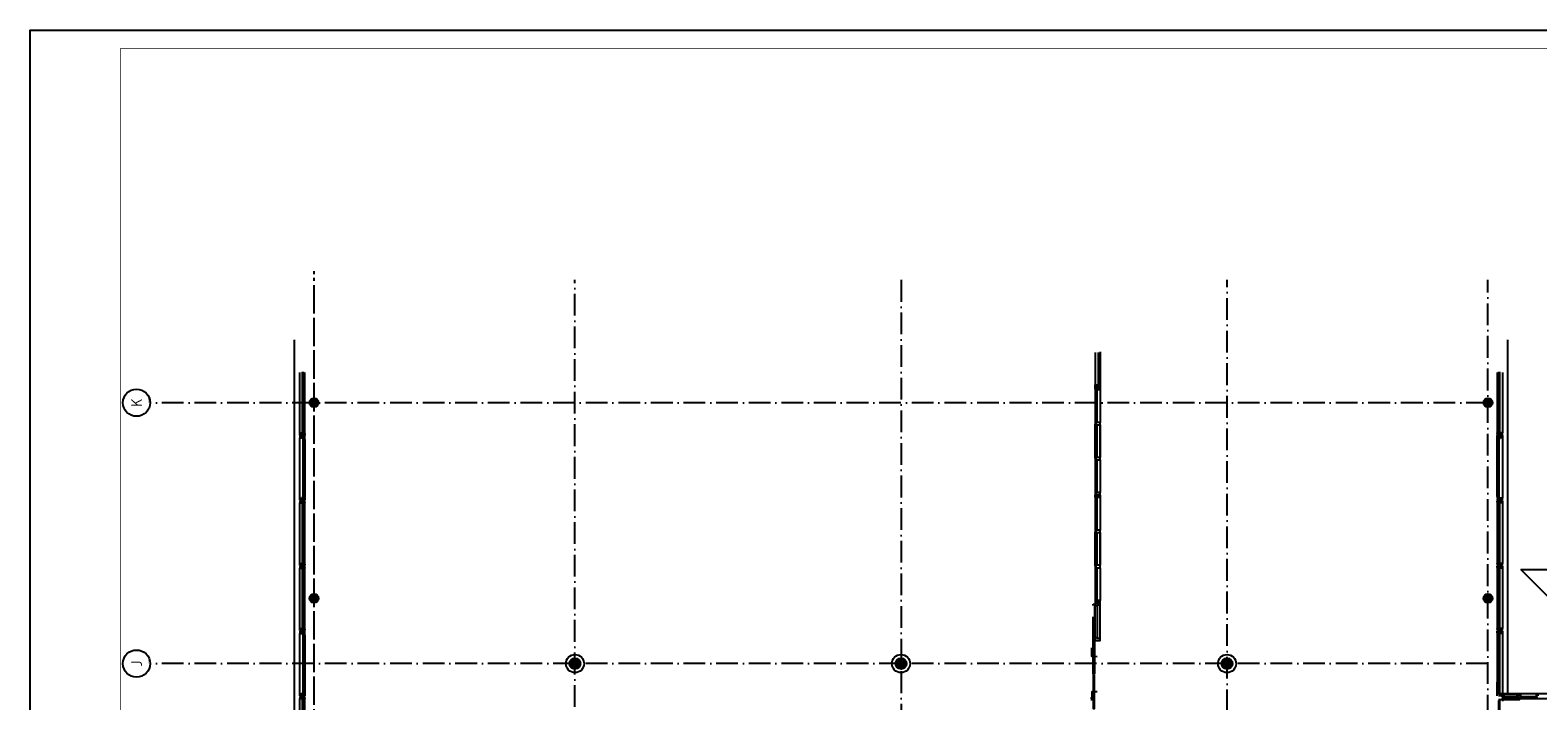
# Model space of a CAD drawing. Header units: millimetres. Extents: x 90707 to 450385, y -1262 to 949019.
# Tile 12 of 60: x 90707 to 132325, y 65780 to 84291. Entities that reach past the tile are written whole.
import ezdxf
from ezdxf.enums import TextEntityAlignment as Align

# ---------------------------------------------------------------- set-up
doc = ezdxf.new("R2010")
doc.units = ezdxf.units.MM
doc.header["$LTSCALE"] = 100
doc.linetypes.add('DASHDOT', pattern=[9, 6, -1.5, 0, -1.5])
doc.linetypes.add('HIDDEN', pattern=[9.525, 6.35, -3.175])
doc.layers.get('0').update_dxf_attribs({"linetype": 'CONTINUOUS'})
for name, color, linetype in [('AL$7----_STRAMIEN', 1, 'DASHDOT'), ('AL$8----_HULPKOLOM', 2, 'CONTINUOUS'), ('AL$8----_HULPLIJNEN', 2, 'CONTINUOUS'), ('AL21----_BUITENWAND', 4, 'CONTINUOUS'), ('AL21K---_ISOLATIE', 1, 'CONTINUOUS'), ('AL28----_KONSTRUKTIE', 3, 'CONTINUOUS'), ('AL31----_BUITENKOZ', 7, 'CONTINUOUS'), ('AL32----_BINNENKOZ', 7, 'CONTINUOUS'), ('ALN-----_BLOCKNAAM', 2, 'CONTINUOUS'), ('ALXAA---_GEWBETON', 12, 'CONTINUOUS'), ('ALXOU---_GLAS', 7, 'CONTINUOUS'), ('EL6441--_DATACOM', 3, 'CONTINUOUS'), ('LIJN025', 10, 'CONTINUOUS'), ('LIJN050', 90, 'CONTINUOUS'), ('TEKST25', 10, 'CONTINUOUS'), ('TEKST35', 50, 'CONTINUOUS'), ('TEKST50', 90, 'CONTINUOUS'), ('VOLGNUMMER', 7, 'CONTINUOUS')]:
    doc.layers.add(name, color=color, linetype=linetype)
doc.styles.add('ISO', font='ISO.SHX')
doc.styles.add('ROMAND', font='romand')
doc.styles.get("Standard").update_dxf_attribs({"font": 'iso.shx'})

# ---------------------------------------------------------------- blocks, each defined once
blk = doc.blocks.new('A0-GE')
at = {"layer": 'LIJN025'}
blk.add_lwpolyline([(1500, 841), (1500, 0), (0, 0), (0, 841)], close=True, dxfattribs=at)
at = {"layer": 'LIJN050', "const_width": 0.2}
blk.add_lwpolyline([(1495, 836), (25, 836), (25, 5), (1495, 5)], close=True, dxfattribs=at)
at = {"layer": 'TEKST25', "style": 'ROMAND', "width": 2.899115}
blk.add_attdef('STATUS', text='', height=2.5, dxfattribs=at).set_placement((1454, 71.5), (1493, 71.5), align=Align.FIT)
at = {"layer": 'TEKST25', "style": 'ISO'}
for tag, p in [('E', (1455.25, 66)), ('NAAM-E', (1466.75, 66)), ('DATUM-E', (1485, 66)), ('D', (1455.25, 61)), ('NAAM-D', (1466.75, 61)), ('DATUM-D', (1485, 61)), ('C', (1455.25, 56)), ('NAAM-C', (1466.75, 56)), ('DATUM-C', (1485, 56)), ('B', (1455.25, 51)), ('NAAM-B', (1466.75, 51)), ('DATUM-B', (1485, 51)), ('A', (1455.25, 46)), ('NAAM-A', (1466.75, 46)), ('DATUM-A', (1485, 46))]:
    blk.add_attdef(tag, text='', height=2.5, dxfattribs=at).set_placement(p, align=Align.CENTER)
for tag, p in [('DATUM', (1332.75, 36.25)), ('SCHAAL', (1368, 36.25)), ('GETEKEND', (1398.25, 36.25)), ('GECONTOL.', (1433, 36.25)), ('FORMAAT', (1463.25, 28.25))]:
    blk.add_attdef(tag, p, '', height=2.5, dxfattribs=at)
at = {"layer": 'TEKST35', "style": 'ISO'}
for tag, p in [('PROJECT', (1334.5, 72.5)), ('PLAATS', (1334.5, 63.5)), ('INSTALLATIE-REGEL1', (1334.5, 52.5)), ('INSTALLATIE-REGEL2', (1334.5, 43.5))]:
    blk.add_attdef(tag, p, '', height=4, dxfattribs=at)
blk.add_attdef('PROJ.NR.', text='', height=4, dxfattribs=at).set_placement((1481, 23), align=Align.CENTER)
at = {"layer": 'TEKST50', "style": 'ISO'}
blk.add_attdef('FILE-NAAM', text='', height=5, dxfattribs=at).set_placement((1473.5, 7.5), align=Align.CENTER)
blk = doc.blocks.new('1010')
at = {"layer": 'AL$7----_STRAMIEN', "color": 7, "linetype": 'Continuous'}
blk.add_circle((0, 750), 750, dxfattribs=at)
at = {"layer": 'AL$7----_STRAMIEN', "color": 3, "linetype": 'Continuous'}
blk.add_attdef('STR-NAAM', text='', height=600, rotation=360, dxfattribs=at).set_placement((0, 750), align=Align.MIDDLE)
at = {"layer": 'ALN-----_BLOCKNAAM', "linetype": 'Continuous'}
blk.add_text('1010', height=100, dxfattribs=at).set_placement((0, 0))
blk = doc.blocks.new('A$Cca306792')
at = {"layer": 'AL$7----_STRAMIEN', "color": 1}
for points in [[(7428, 38313), (7428, 78902)], [(7428, 38128), (7428, 78717)], [(14628, 38070), (14628, 78659)], [(23628, 78659), (23628, 38070)], [(32628, 5550), (32628, 78659)], [(39828, 29707), (39828, 78659)], [(39828, 75270), (2901, 75270)], [(39828, 68070), (2901, 68070)]]:
    blk.add_lwpolyline(points, dxfattribs=at)
at = {"layer": 'AL$8----_HULPKOLOM', "color": 8}
for centre in [(14628, 68070), (23628, 68070), (32628, 68070)]:
    blk.add_circle(centre, 250, dxfattribs=at)
at = {"layer": 'AL$8----_HULPLIJNEN', "color": 8}
blk.add_line((40088, 67179), (40088, 67553), dxfattribs=at)
at = {"layer": 'AL21----_BUITENWAND', "color": 8}
for p, q in [((6888, 58020), (6888, 77010)), ((40368, 77010), (40368, 67235))]:
    blk.add_line(p, q, dxfattribs=at)
at = {"layer": 'AL21K---_ISOLATIE', "color": 8, "linetype": 'Continuous'}
for p, q in [((40605, 67154), (40294, 67154)), ((40605, 67094), (40294, 67094)), ((40325, 67154), (40299, 67094)), ((40357, 67094), (40325, 67154)), ((40388, 67154), (40357, 67094)), ((40419, 67094), (40388, 67154)), ((40450, 67154), (40419, 67094)), ((40481, 67094), (40450, 67154)), ((40512, 67154), (40481, 67094)), ((40543, 67094), (40512, 67154)), ((40574, 67154), (40543, 67094)), ((40600, 67094), (40574, 67154))]:
    blk.add_line(p, q, dxfattribs=at)
at = {"layer": 'AL28----_KONSTRUKTIE', "color": 8}
for centre, radius in [((7428, 75270), 125), ((7428, 75270), 125), ((39828, 75270), 125), ((7428, 69870), 125), ((7428, 69870), 125), ((39828, 69870), 125), ((14628, 68070), 150), ((23628, 68070), 150), ((32628, 68070), 150)]:
    blk.add_circle(centre, radius, dxfattribs=at)
at = {"layer": 'AL31----_BUITENKOZ', "color": 8}
for p, q in [((7029, 74435), (7029, 76105)), ((7168, 74435), (7168, 76105)), ((40088, 76105), (40088, 74435)), ((40227, 76105), (40227, 74435)), ((7059, 74361), (7029, 74361)), ((7029, 74361), (7029, 74305)), ((7029, 72635), (7029, 74305)), ((7029, 74305), (7117, 74305)), ((7059, 74347), (7059, 74361)), ((7139, 74347), (7059, 74347)), ((7117, 74305), (7117, 74314)), ((7117, 74314), (7132, 74314)), ((7132, 74310), (7117, 74310)), ((7117, 74310), (7117, 74305)), ((7117, 74305), (7117, 74258)), ((7117, 74258), (7117, 72682)), ((7117, 74258), (7130, 74255)), ((7130, 74255), (7130, 74272)), ((7130, 74272), (7171, 74272)), ((7132, 74314), (7132, 74328)), ((7132, 74328), (7168, 74328)), ((7132, 74302), (7132, 74310)), ((7137, 74302), (7132, 74302)), ((7167, 74324), (7137, 74324)), ((7137, 74324), (7137, 74302)), ((7168, 74361), (7139, 74361)), ((7139, 74361), (7139, 74347)), ((7169, 74272), (7155, 74272)), ((7155, 74272), (7155, 74255)), ((7155, 74255), (7169, 74255)), ((7167, 74317), (7167, 74324)), ((7171, 74315), (7167, 74317)), ((7168, 74328), (7168, 74361)), ((7169, 74255), (7169, 74272)), ((7171, 74272), (7171, 74315)), ((7171, 74258), (7171, 72682)), ((40085, 74315), (40090, 74317)), ((40085, 74272), (40085, 74315)), ((40126, 74272), (40085, 74272)), ((40085, 72682), (40085, 74258)), ((40088, 74361), (40118, 74361)), ((40088, 74328), (40088, 74361)), ((40124, 74328), (40088, 74328)), ((40088, 74272), (40101, 74272)), ((40088, 74255), (40088, 74272)), ((40101, 74255), (40088, 74255)), ((40090, 74317), (40090, 74324)), ((40090, 74324), (40119, 74324)), ((40101, 74272), (40101, 74255)), ((40118, 74361), (40118, 74347)), ((40118, 74347), (40198, 74347)), ((40119, 74324), (40119, 74302)), ((40119, 74302), (40124, 74302)), ((40124, 74314), (40124, 74328)), ((40139, 74314), (40124, 74314)), ((40124, 74302), (40124, 74310)), ((40124, 74310), (40139, 74310)), ((40126, 74255), (40126, 74272)), ((40139, 74258), (40126, 74255)), ((40139, 74305), (40139, 74314)), ((40139, 74310), (40139, 74305)), ((40227, 74305), (40139, 74305)), ((40139, 74305), (40139, 74258)), ((40139, 72682), (40139, 74258)), ((40198, 74347), (40198, 74361)), ((40198, 74361), (40227, 74361)), ((40227, 74361), (40227, 74305)), ((40227, 74305), (40227, 72635)), ((7029, 72579), (7029, 72635)), ((7029, 72635), (7117, 72635)), ((7059, 72579), (7029, 72579)), ((7029, 70835), (7029, 72505)), ((7139, 72593), (7059, 72593)), ((7059, 72593), (7059, 72579)), ((7117, 72682), (7130, 72684)), ((7117, 72635), (7117, 72682)), ((7117, 72635), (7117, 72626)), ((7117, 72629), (7117, 72635)), ((7132, 72629), (7117, 72629)), ((7117, 72626), (7132, 72626)), ((7130, 72684), (7130, 72667)), ((7130, 72667), (7171, 72667)), ((7137, 72637), (7132, 72637)), ((7132, 72637), (7132, 72629)), ((7132, 72626), (7132, 72612)), ((7132, 72612), (7168, 72612)), ((7137, 72615), (7137, 72637)), ((7167, 72615), (7137, 72615)), ((7139, 72579), (7139, 72593)), ((7168, 72579), (7139, 72579)), ((7155, 72667), (7155, 72684)), ((7155, 72684), (7169, 72684)), ((7169, 72667), (7155, 72667)), ((7171, 72624), (7167, 72622)), ((7167, 72622), (7167, 72615)), ((7168, 72612), (7168, 72579)), ((7168, 70835), (7168, 72505)), ((7169, 72684), (7169, 72667)), ((7171, 72667), (7171, 72624)), ((40126, 72667), (40085, 72667)), ((40085, 72667), (40085, 72624)), ((40085, 72624), (40090, 72622)), ((40101, 72684), (40088, 72684)), ((40088, 72684), (40088, 72667)), ((40088, 72667), (40101, 72667)), ((40124, 72612), (40088, 72612)), ((40088, 72612), (40088, 72579)), ((40088, 72579), (40118, 72579)), ((40088, 72505), (40088, 70835)), ((40090, 72622), (40090, 72615)), ((40090, 72615), (40119, 72615)), ((40101, 72667), (40101, 72684)), ((40118, 72579), (40118, 72593)), ((40118, 72593), (40198, 72593)), ((40119, 72615), (40119, 72637)), ((40119, 72637), (40124, 72637)), ((40124, 72637), (40124, 72629)), ((40124, 72629), (40139, 72629)), ((40139, 72626), (40124, 72626)), ((40124, 72626), (40124, 72612)), ((40139, 72682), (40126, 72684)), ((40126, 72684), (40126, 72667)), ((40139, 72635), (40139, 72682)), ((40227, 72635), (40139, 72635)), ((40139, 72635), (40139, 72626)), ((40139, 72629), (40139, 72635)), ((40198, 72593), (40198, 72579)), ((40198, 72579), (40227, 72579)), ((40227, 72579), (40227, 72635)), ((40227, 72505), (40227, 70835)), ((7029, 69035), (7029, 70705)), ((7168, 69035), (7168, 70705)), ((40088, 70705), (40088, 69035)), ((40227, 70705), (40227, 69035)), ((7059, 68961), (7029, 68961)), ((7029, 68961), (7029, 68905)), ((7029, 67235), (7029, 68905)), ((7029, 68905), (7117, 68905)), ((7059, 68947), (7059, 68961)), ((7139, 68947), (7059, 68947)), ((7117, 68905), (7117, 68914)), ((7117, 68914), (7132, 68914)), ((7132, 68910), (7117, 68910)), ((7117, 68910), (7117, 68905)), ((7117, 68905), (7117, 68858)), ((7117, 68858), (7117, 67282)), ((7117, 68858), (7130, 68855)), ((7130, 68855), (7130, 68872)), ((7130, 68872), (7171, 68872)), ((7132, 68914), (7132, 68928)), ((7132, 68928), (7168, 68928)), ((7132, 68902), (7132, 68910)), ((7137, 68902), (7132, 68902)), ((7167, 68924), (7137, 68924)), ((7137, 68924), (7137, 68902)), ((7168, 68961), (7139, 68961)), ((7139, 68961), (7139, 68947)), ((7169, 68872), (7155, 68872)), ((7155, 68872), (7155, 68855)), ((7155, 68855), (7169, 68855)), ((7167, 68917), (7167, 68924)), ((7171, 68915), (7167, 68917)), ((7168, 68928), (7168, 68961)), ((7169, 68855), (7169, 68872)), ((7171, 68872), (7171, 68915)), ((7171, 68858), (7171, 67282)), ((40088, 68905), (40088, 67235)), ((40227, 68905), (40227, 67235)), ((7029, 67179), (7029, 67235)), ((7029, 67235), (7117, 67235)), ((7059, 67179), (7029, 67179)), ((7029, 65435), (7029, 67105)), ((7139, 67193), (7059, 67193)), ((7059, 67193), (7059, 67179)), ((7117, 67282), (7130, 67284)), ((7117, 67235), (7117, 67282)), ((7117, 67235), (7117, 67226)), ((7117, 67229), (7117, 67235)), ((7132, 67229), (7117, 67229)), ((7117, 67226), (7132, 67226)), ((7130, 67284), (7130, 67267)), ((7130, 67267), (7171, 67267)), ((7137, 67237), (7132, 67237)), ((7132, 67237), (7132, 67229)), ((7132, 67226), (7132, 67212)), ((7132, 67212), (7168, 67212)), ((7137, 67215), (7137, 67237)), ((7167, 67215), (7137, 67215)), ((7139, 67179), (7139, 67193)), ((7168, 67179), (7139, 67179)), ((7155, 67267), (7155, 67284)), ((7155, 67284), (7169, 67284)), ((7169, 67267), (7155, 67267)), ((7171, 67224), (7167, 67222)), ((7167, 67222), (7167, 67215)), ((7168, 67212), (7168, 67179)), ((7168, 65435), (7168, 67105)), ((7169, 67284), (7169, 67267)), ((7171, 67267), (7171, 67224)), ((40227, 67235), (40227, 67223)), ((40728, 67235), (40227, 67235)), ((40227, 67223), (40728, 67223)), ((40227, 67184), (40227, 67094)), ((40294, 67184), (40227, 67184)), ((40227, 67094), (40294, 67094)), ((40711, 67094), (40238, 67094)), ((40238, 67094), (40238, 67079)), ((40238, 67079), (40711, 67079)), ((40294, 67094), (40294, 67184)), ((40605, 67184), (40661, 67184)), ((40605, 67094), (40605, 67184)), ((40676, 67094), (40605, 67094)), ((40661, 67129), (40661, 67208)), ((40661, 67208), (40728, 67208)), ((40661, 67184), (40661, 67129)), ((40678, 67129), (40661, 67129)), ((40661, 67129), (40676, 67129)), ((40675, 67208), (40675, 67223)), ((40675, 67223), (40718, 67223)), ((40718, 67208), (40675, 67208)), ((40676, 67129), (40676, 67094)), ((40678, 67094), (40678, 67129)), ((40711, 67094), (40678, 67094)), ((40728, 67163), (40711, 67163)), ((40711, 67163), (40711, 67094)), ((40711, 67133), (40711, 67094)), ((40728, 67133), (40711, 67133)), ((40711, 67079), (40711, 67094)), ((40711, 67094), (40728, 67094)), ((40718, 67223), (40718, 67208)), ((40728, 67223), (40728, 67235)), ((43428, 67235), (40728, 67235)), ((40728, 67208), (40728, 67163)), ((40728, 67094), (40728, 67133)), ((43428, 67094), (40728, 67094)), ((41166, 67161), (41166, 67208)), ((41166, 67208), (41233, 67208)), ((41183, 67161), (41166, 67161)), ((41166, 67094), (41166, 67132)), ((41166, 67132), (41183, 67132)), ((41183, 67094), (41166, 67094)), ((41183, 67094), (41183, 67161)), ((41183, 67132), (41183, 67094)), ((41216, 67094), (41183, 67094))]:
    blk.add_line(p, q, dxfattribs=at)
at = {"layer": 'AL31----_BUITENKOZ', "color": 8, "linetype": 'Continuous'}
for p, q in [((7029, 74398), (7029, 74435)), ((7029, 74435), (7036, 74435)), ((7029, 74379), (7029, 74398)), ((7035, 74379), (7029, 74379)), ((7049, 74379), (7035, 74379)), ((7036, 74435), (7040, 74435)), ((7040, 74435), (7048, 74435)), ((7048, 74435), (7101, 74435)), ((7058, 74379), (7049, 74379)), ((7049, 74379), (7049, 74379)), ((7138, 74393), (7058, 74393)), ((7058, 74393), (7058, 74379)), ((7101, 74435), (7101, 74418)), ((7101, 74418), (7168, 74418)), ((7168, 74435), (7131, 74435)), ((7131, 74435), (7131, 74418)), ((7131, 74418), (7163, 74418)), ((7138, 74379), (7138, 74393)), ((7148, 74379), (7138, 74379)), ((7162, 74379), (7148, 74379)), ((7148, 74379), (7148, 74379)), ((7168, 74379), (7162, 74379)), ((7163, 74418), (7163, 74423)), ((7163, 74423), (7168, 74423)), ((7168, 74423), (7168, 74435)), ((7168, 74418), (7168, 74379)), ((40088, 74423), (40088, 74435)), ((40088, 74435), (40125, 74435)), ((40093, 74423), (40088, 74423)), ((40088, 74418), (40088, 74379)), ((40155, 74418), (40088, 74418)), ((40088, 74379), (40094, 74379)), ((40093, 74418), (40093, 74423)), ((40125, 74418), (40093, 74418)), ((40094, 74379), (40108, 74379)), ((40108, 74379), (40108, 74379)), ((40108, 74379), (40118, 74379)), ((40118, 74379), (40118, 74393)), ((40118, 74393), (40198, 74393)), ((40125, 74435), (40125, 74418)), ((40208, 74435), (40155, 74435)), ((40155, 74435), (40155, 74418)), ((40198, 74393), (40198, 74379)), ((40198, 74379), (40207, 74379)), ((40207, 74379), (40207, 74379)), ((40207, 74379), (40221, 74379)), ((40216, 74435), (40208, 74435)), ((40220, 74435), (40216, 74435)), ((40227, 74435), (40220, 74435)), ((40221, 74379), (40227, 74379)), ((40227, 74398), (40227, 74435)), ((40227, 74379), (40227, 74398)), ((7035, 72561), (7029, 72561)), ((7029, 72561), (7029, 72542)), ((7029, 72542), (7029, 72505)), ((7029, 72505), (7036, 72505)), ((7049, 72561), (7035, 72561)), ((7036, 72505), (7040, 72505)), ((7040, 72505), (7048, 72505)), ((7048, 72505), (7101, 72505)), ((7058, 72561), (7049, 72561)), ((7049, 72561), (7049, 72561)), ((7058, 72547), (7058, 72561)), ((7138, 72547), (7058, 72547)), ((7101, 72505), (7101, 72522)), ((7101, 72522), (7168, 72522)), ((7131, 72522), (7163, 72522)), ((7131, 72505), (7131, 72522)), ((7168, 72505), (7131, 72505)), ((7148, 72561), (7138, 72561)), ((7138, 72561), (7138, 72547)), ((7162, 72561), (7148, 72561)), ((7148, 72561), (7148, 72561)), ((7168, 72561), (7162, 72561)), ((7163, 72522), (7163, 72517)), ((7163, 72517), (7168, 72517)), ((7168, 72522), (7168, 72561)), ((7168, 72517), (7168, 72505)), ((40088, 72522), (40088, 72561)), ((40088, 72561), (40094, 72561)), ((40155, 72522), (40088, 72522)), ((40093, 72517), (40088, 72517)), ((40088, 72517), (40088, 72505)), ((40088, 72505), (40125, 72505)), ((40125, 72522), (40093, 72522)), ((40093, 72522), (40093, 72517)), ((40094, 72561), (40108, 72561)), ((40108, 72561), (40108, 72561)), ((40108, 72561), (40118, 72561)), ((40118, 72561), (40118, 72547)), ((40118, 72547), (40198, 72547)), ((40125, 72505), (40125, 72522)), ((40155, 72505), (40155, 72522)), ((40208, 72505), (40155, 72505)), ((40198, 72547), (40198, 72561)), ((40198, 72561), (40208, 72561)), ((40208, 72561), (40208, 72561)), ((40208, 72561), (40221, 72561)), ((40216, 72505), (40208, 72505)), ((40220, 72505), (40216, 72505)), ((40227, 72505), (40220, 72505)), ((40221, 72561), (40227, 72561)), ((40227, 72561), (40227, 72542)), ((40227, 72542), (40227, 72505)), ((7029, 70798), (7029, 70835)), ((7029, 70835), (7036, 70835)), ((7029, 70779), (7029, 70798)), ((7035, 70779), (7029, 70779)), ((7035, 70761), (7029, 70761)), ((7029, 70761), (7029, 70742)), ((7049, 70779), (7035, 70779)), ((7049, 70761), (7035, 70761)), ((7036, 70835), (7040, 70835)), ((7040, 70835), (7048, 70835)), ((7048, 70835), (7101, 70835)), ((7058, 70779), (7049, 70779)), ((7049, 70779), (7049, 70779)), ((7058, 70761), (7049, 70761)), ((7049, 70761), (7049, 70761)), ((7138, 70793), (7058, 70793)), ((7058, 70793), (7058, 70779)), ((7058, 70747), (7058, 70761)), ((7101, 70835), (7101, 70818)), ((7101, 70818), (7168, 70818)), ((7168, 70835), (7131, 70835)), ((7131, 70835), (7131, 70818)), ((7131, 70818), (7163, 70818)), ((7138, 70779), (7138, 70793)), ((7148, 70779), (7138, 70779)), ((7148, 70761), (7138, 70761)), ((7138, 70761), (7138, 70747)), ((7162, 70779), (7148, 70779)), ((7148, 70779), (7148, 70779)), ((7162, 70761), (7148, 70761)), ((7148, 70761), (7148, 70761)), ((7168, 70779), (7162, 70779)), ((7168, 70761), (7162, 70761)), ((7163, 70818), (7163, 70823)), ((7163, 70823), (7168, 70823)), ((7168, 70823), (7168, 70835)), ((7168, 70818), (7168, 70779)), ((7168, 70722), (7168, 70761)), ((40088, 70823), (40088, 70835)), ((40088, 70835), (40125, 70835)), ((40093, 70823), (40088, 70823)), ((40088, 70818), (40088, 70779)), ((40155, 70818), (40088, 70818)), ((40088, 70779), (40094, 70779)), ((40088, 70722), (40088, 70761)), ((40088, 70761), (40094, 70761)), ((40093, 70818), (40093, 70823)), ((40125, 70818), (40093, 70818)), ((40094, 70779), (40108, 70779)), ((40094, 70761), (40108, 70761)), ((40108, 70779), (40108, 70779)), ((40108, 70779), (40118, 70779)), ((40108, 70761), (40108, 70761)), ((40108, 70761), (40118, 70761)), ((40118, 70779), (40118, 70793)), ((40118, 70793), (40198, 70793)), ((40118, 70761), (40118, 70747)), ((40125, 70835), (40125, 70818)), ((40208, 70835), (40155, 70835)), ((40155, 70835), (40155, 70818)), ((40198, 70793), (40198, 70779)), ((40198, 70779), (40207, 70779)), ((40198, 70747), (40198, 70761)), ((40198, 70761), (40208, 70761)), ((40207, 70779), (40207, 70779)), ((40207, 70779), (40221, 70779)), ((40216, 70835), (40208, 70835)), ((40208, 70761), (40208, 70761)), ((40208, 70761), (40221, 70761)), ((40220, 70835), (40216, 70835)), ((40227, 70835), (40220, 70835)), ((40221, 70779), (40227, 70779)), ((40221, 70761), (40227, 70761)), ((40227, 70798), (40227, 70835)), ((40227, 70779), (40227, 70798)), ((40227, 70761), (40227, 70742)), ((7029, 70742), (7029, 70705)), ((7029, 70705), (7036, 70705)), ((7036, 70705), (7040, 70705)), ((7040, 70705), (7048, 70705)), ((7048, 70705), (7101, 70705)), ((7138, 70747), (7058, 70747)), ((7101, 70705), (7101, 70722)), ((7101, 70722), (7168, 70722)), ((7131, 70722), (7163, 70722)), ((7131, 70705), (7131, 70722)), ((7168, 70705), (7131, 70705)), ((7163, 70722), (7163, 70717)), ((7163, 70717), (7168, 70717)), ((7168, 70717), (7168, 70705)), ((40155, 70722), (40088, 70722)), ((40093, 70717), (40088, 70717)), ((40088, 70717), (40088, 70705)), ((40088, 70705), (40125, 70705)), ((40125, 70722), (40093, 70722)), ((40093, 70722), (40093, 70717)), ((40118, 70747), (40198, 70747)), ((40125, 70705), (40125, 70722)), ((40155, 70705), (40155, 70722)), ((40208, 70705), (40155, 70705)), ((40216, 70705), (40208, 70705)), ((40220, 70705), (40216, 70705)), ((40227, 70705), (40220, 70705)), ((40227, 70742), (40227, 70705)), ((7029, 68998), (7029, 69035)), ((7029, 69035), (7036, 69035)), ((7029, 68979), (7029, 68998)), ((7035, 68979), (7029, 68979)), ((7049, 68979), (7035, 68979)), ((7036, 69035), (7040, 69035)), ((7040, 69035), (7048, 69035)), ((7048, 69035), (7101, 69035)), ((7058, 68979), (7049, 68979)), ((7049, 68979), (7049, 68979)), ((7138, 68993), (7058, 68993)), ((7058, 68993), (7058, 68979)), ((7101, 69035), (7101, 69018)), ((7101, 69018), (7168, 69018)), ((7168, 69035), (7131, 69035)), ((7131, 69035), (7131, 69018)), ((7131, 69018), (7163, 69018)), ((7138, 68979), (7138, 68993)), ((7148, 68979), (7138, 68979)), ((7162, 68979), (7148, 68979)), ((7148, 68979), (7148, 68979)), ((7168, 68979), (7162, 68979)), ((7163, 69018), (7163, 69023)), ((7163, 69023), (7168, 69023)), ((7168, 69023), (7168, 69035)), ((7168, 69018), (7168, 68979)), ((40088, 69023), (40088, 69035)), ((40088, 69035), (40125, 69035)), ((40093, 69023), (40088, 69023)), ((40088, 69018), (40088, 68979)), ((40155, 69018), (40088, 69018)), ((40088, 68979), (40094, 68979)), ((40088, 68922), (40088, 68961)), ((40088, 68961), (40094, 68961)), ((40155, 68922), (40088, 68922)), ((40093, 68917), (40088, 68917)), ((40088, 68917), (40088, 68905)), ((40088, 68905), (40125, 68905)), ((40093, 69018), (40093, 69023)), ((40125, 69018), (40093, 69018)), ((40125, 68922), (40093, 68922)), ((40093, 68922), (40093, 68917)), ((40094, 68979), (40108, 68979)), ((40094, 68961), (40108, 68961)), ((40108, 68979), (40108, 68979)), ((40108, 68979), (40118, 68979)), ((40108, 68961), (40108, 68961)), ((40108, 68961), (40118, 68961)), ((40118, 68979), (40118, 68993)), ((40118, 68993), (40198, 68993)), ((40118, 68961), (40118, 68947)), ((40118, 68947), (40198, 68947)), ((40125, 69035), (40125, 69018)), ((40125, 68905), (40125, 68922)), ((40208, 69035), (40155, 69035)), ((40155, 69035), (40155, 69018)), ((40155, 68905), (40155, 68922)), ((40208, 68905), (40155, 68905)), ((40198, 68993), (40198, 68979)), ((40198, 68979), (40207, 68979)), ((40198, 68947), (40198, 68961)), ((40198, 68961), (40208, 68961)), ((40207, 68979), (40207, 68979)), ((40207, 68979), (40221, 68979)), ((40216, 69035), (40208, 69035)), ((40208, 68961), (40208, 68961)), ((40208, 68961), (40221, 68961)), ((40216, 68905), (40208, 68905)), ((40220, 69035), (40216, 69035)), ((40220, 68905), (40216, 68905)), ((40227, 69035), (40220, 69035)), ((40227, 68905), (40220, 68905)), ((40221, 68979), (40227, 68979)), ((40221, 68961), (40227, 68961)), ((40227, 68998), (40227, 69035)), ((40227, 68979), (40227, 68998)), ((40227, 68961), (40227, 68942)), ((40227, 68942), (40227, 68905)), ((7035, 67161), (7029, 67161)), ((7029, 67161), (7029, 67142)), ((7029, 67142), (7029, 67105)), ((7029, 67105), (7036, 67105)), ((7049, 67161), (7035, 67161)), ((7036, 67105), (7040, 67105)), ((7040, 67105), (7048, 67105)), ((7048, 67105), (7101, 67105)), ((7058, 67161), (7049, 67161)), ((7049, 67161), (7049, 67161)), ((7058, 67147), (7058, 67161)), ((7138, 67147), (7058, 67147)), ((7101, 67105), (7101, 67122)), ((7101, 67122), (7168, 67122)), ((7131, 67122), (7163, 67122)), ((7131, 67105), (7131, 67122)), ((7168, 67105), (7131, 67105)), ((7148, 67161), (7138, 67161)), ((7138, 67161), (7138, 67147)), ((7162, 67161), (7148, 67161)), ((7148, 67161), (7148, 67161)), ((7168, 67161), (7162, 67161)), ((7163, 67122), (7163, 67117)), ((7163, 67117), (7168, 67117)), ((7168, 67122), (7168, 67161)), ((7168, 67117), (7168, 67105)), ((40118, 67193), (40198, 67193)), ((40118, 67077), (40198, 67077)), ((40208, 67235), (40155, 67235)), ((40198, 67193), (40198, 67179)), ((40198, 67179), (40207, 67179)), ((40198, 67077), (40198, 67091)), ((40198, 67091), (40208, 67091)), ((40207, 67179), (40207, 67179)), ((40207, 67179), (40221, 67179)), ((40216, 67235), (40208, 67235)), ((40208, 67091), (40208, 67091)), ((40208, 67091), (40221, 67091)), ((40220, 67235), (40216, 67235)), ((40227, 67235), (40220, 67235)), ((40221, 67179), (40227, 67179)), ((40221, 67091), (40227, 67091)), ((40227, 67198), (40227, 67235)), ((40227, 67179), (40227, 67198)), ((40227, 67091), (40227, 67072)), ((40227, 67072), (40227, 67035))]:
    blk.add_line(p, q, dxfattribs=at)
at = {"layer": 'AL31----_BUITENKOZ', "color": 8, "linetype": 'HIDDEN'}
blk.add_lwpolyline([(28932, 68725), (28932, 69711), (28973, 69711), (28973, 68725)], dxfattribs=at)
at = {"layer": 'AL31----_BUITENKOZ', "color": 8, "linetype": 'Continuous'}
for points in [[(28973, 67787), (28932, 67787), (28932, 68725), (28973, 68725)], [(28973, 67767), (28932, 67767), (28932, 66828), (28973, 66828)]]:
    blk.add_lwpolyline(points, close=True, dxfattribs=at)
at = {"layer": 'AL31----_BUITENKOZ', "color": 8}
for points in [[(28899, 68504), (28883, 68422), (28899, 68422)], [(29046, 68261), (28899, 68262), (28899, 68504)], [(28899, 68504), (28916, 68422), (28899, 68422)], [(28899, 67050), (28883, 67132), (28899, 67132)], [(29046, 67293), (28899, 67292), (28899, 67050)], [(28899, 67050), (28916, 67132), (28899, 67132)]]:
    blk.add_lwpolyline(points, dxfattribs=at)
at = {"layer": 'AL32----_BINNENKOZ', "color": 8}
for p, q in [((28986, 76658), (28986, 75763)), ((29074, 76658), (29074, 75763)), ((29125, 76675), (29125, 75746)), ((28986, 75696), (28986, 75763)), ((28986, 75763), (29074, 75763)), ((29074, 75763), (29074, 75746)), ((29125, 75746), (29074, 75746)), ((29074, 75746), (29125, 75746)), ((29125, 75746), (29125, 75696)), ((29008, 75696), (28986, 75696)), ((28986, 75690), (29011, 75690)), ((28986, 75640), (28986, 75690)), ((28986, 75640), (28986, 74707)), ((29037, 75640), (28986, 75640)), ((29100, 75712), (29008, 75712)), ((29008, 75712), (29008, 75696)), ((29011, 75690), (29011, 75674)), ((29011, 75674), (29103, 75674)), ((29037, 75623), (29037, 75640)), ((29037, 75623), (29037, 74724)), ((29125, 75623), (29037, 75623)), ((29100, 75696), (29100, 75712)), ((29125, 75696), (29100, 75696)), ((29103, 75674), (29103, 75690)), ((29103, 75690), (29125, 75690)), ((29125, 75690), (29125, 75623)), ((29125, 75623), (29125, 74724)), ((29125, 75623), (29125, 74724)), ((29037, 74707), (28986, 74707)), ((28986, 74707), (28986, 74674)), ((28986, 74674), (29037, 74674)), ((28986, 74674), (28986, 73740)), ((28986, 73740), (28986, 74674)), ((29125, 74724), (29037, 74724)), ((29037, 74724), (29037, 74707)), ((29037, 74674), (29037, 74657)), ((29037, 74657), (29125, 74657)), ((29037, 74657), (29037, 73757)), ((29037, 73757), (29037, 74657)), ((29125, 74657), (29125, 74724)), ((29125, 74657), (29125, 73757)), ((29125, 73757), (29125, 74657)), ((29125, 74657), (29125, 73757)), ((29125, 73757), (29125, 74657)), ((29037, 73740), (28986, 73740)), ((28986, 73740), (28986, 73707)), ((28986, 73707), (28986, 72772)), ((28986, 73707), (29037, 73707)), ((29125, 73757), (29037, 73757)), ((29037, 73757), (29037, 73740)), ((29037, 73707), (29037, 73690)), ((29037, 73690), (29037, 72789)), ((29037, 73690), (29125, 73690)), ((29125, 73690), (29125, 73757)), ((29125, 73690), (29125, 72789)), ((28986, 72772), (29037, 72772)), ((29037, 72772), (28986, 72772)), ((28986, 72772), (28986, 72722)), ((28986, 72722), (29011, 72722)), ((28986, 72717), (29011, 72717)), ((28986, 72667), (28986, 72717)), ((29037, 72667), (28986, 72667)), ((28986, 72667), (28986, 71734)), ((29011, 72722), (29011, 72738)), ((29011, 72738), (29103, 72738)), ((29011, 72717), (29011, 72701)), ((29011, 72701), (29103, 72701)), ((29125, 72789), (29037, 72789)), ((29037, 72789), (29037, 72772)), ((29037, 72650), (29037, 72667)), ((29125, 72650), (29037, 72650)), ((29037, 72650), (29037, 71751)), ((29103, 72738), (29103, 72722)), ((29103, 72722), (29125, 72722)), ((29103, 72701), (29103, 72717)), ((29103, 72717), (29125, 72717)), ((29125, 72722), (29125, 72789)), ((29125, 72717), (29125, 72650)), ((29125, 72650), (29125, 71751)), ((29125, 72650), (29125, 71751)), ((29037, 71734), (28986, 71734)), ((28986, 71734), (28986, 71701)), ((28986, 71701), (28986, 70767)), ((28986, 70767), (28986, 71701)), ((28986, 71701), (29037, 71701)), ((29125, 71751), (29037, 71751)), ((29037, 71751), (29037, 71734)), ((29037, 71701), (29037, 71684)), ((29037, 71684), (29037, 70784)), ((29037, 70784), (29037, 71684)), ((29037, 71684), (29125, 71684)), ((29125, 71684), (29125, 71751)), ((29125, 71684), (29125, 70784)), ((29125, 70784), (29125, 71684)), ((29125, 71684), (29125, 70784)), ((29125, 70784), (29125, 71684)), ((29037, 70767), (28986, 70767)), ((28986, 70767), (28986, 70734)), ((29125, 70784), (29037, 70784)), ((29037, 70784), (29037, 70767)), ((29125, 70717), (29125, 70784)), ((28986, 70734), (28986, 69799)), ((28986, 70734), (29037, 70734)), ((29037, 70734), (29037, 70717)), ((29037, 70717), (29037, 69816)), ((29037, 70717), (29125, 70717)), ((29125, 70717), (29125, 69816)), ((41936, 69468), (40736, 70668)), ((40736, 70668), (43136, 70668)), ((28986, 69799), (29037, 69799)), ((29037, 69799), (28986, 69799)), ((28986, 69799), (28986, 69749)), ((28986, 69749), (29011, 69749)), ((29011, 69749), (29011, 69765)), ((29011, 69765), (29103, 69765)), ((29125, 69816), (29037, 69816)), ((29037, 69816), (29037, 69799)), ((29103, 69765), (29103, 69749)), ((29103, 69749), (29125, 69749)), ((29125, 69749), (29125, 69816))]:
    blk.add_line(p, q, dxfattribs=at)
for points in [[(29125, 69744), (29100, 69744), (29100, 69728), (29008, 69728), (29008, 69744), (28986, 69744), (28986, 69677), (29049, 69677), (29049, 69694), (29125, 69694), (29125, 69744)], [(28986, 68777), (28986, 69677)], [(29049, 68777), (29049, 69677)], [(29125, 68760), (29125, 69694)]]:
    blk.add_lwpolyline(points, dxfattribs=at)
blk.add_lwpolyline([(29049, 68777), (28986, 68777), (28986, 68710), (29125, 68710), (29125, 68760), (29049, 68760)], close=True, dxfattribs=at)
at = {"layer": 'ALXAA---_GEWBETON', "color": 8}
for p, q in [((7329, 75345), (7528, 75345)), ((7329, 75345), (7528, 75345)), ((7348, 75365), (7509, 75365)), ((7348, 75365), (7509, 75365)), ((7381, 75385), (7476, 75385)), ((7381, 75385), (7476, 75385)), ((39729, 75345), (39928, 75345)), ((39748, 75365), (39909, 75365)), ((39781, 75385), (39876, 75385)), ((7303, 75265), (7553, 75265)), ((7303, 75265), (7553, 75265)), ((7304, 75285), (7552, 75285)), ((7304, 75285), (7552, 75285)), ((7306, 75245), (7551, 75245)), ((7306, 75245), (7551, 75245)), ((7309, 75305), (7548, 75305)), ((7309, 75305), (7548, 75305)), ((7311, 75225), (7545, 75225)), ((7311, 75225), (7545, 75225)), ((7316, 75325), (7540, 75325)), ((7316, 75325), (7540, 75325)), ((7321, 75205), (7536, 75205)), ((7321, 75205), (7536, 75205)), ((7336, 75185), (7521, 75185)), ((7336, 75185), (7521, 75185)), ((7359, 75165), (7497, 75165)), ((7359, 75165), (7497, 75165)), ((7415, 75145), (7442, 75145)), ((7415, 75145), (7442, 75145)), ((39703, 75265), (39953, 75265)), ((39704, 75285), (39952, 75285)), ((39706, 75245), (39951, 75245)), ((39709, 75305), (39948, 75305)), ((39711, 75225), (39945, 75225)), ((39716, 75325), (39940, 75325)), ((39721, 75205), (39936, 75205)), ((39736, 75185), (39921, 75185)), ((39759, 75165), (39897, 75165)), ((39815, 75145), (39842, 75145)), ((7316, 69925), (7540, 69925)), ((7316, 69925), (7540, 69925)), ((7329, 69945), (7528, 69945)), ((7329, 69945), (7528, 69945)), ((7348, 69965), (7509, 69965)), ((7348, 69965), (7509, 69965)), ((7381, 69985), (7476, 69985)), ((7381, 69985), (7476, 69985)), ((39716, 69925), (39940, 69925)), ((39729, 69945), (39928, 69945)), ((39748, 69965), (39909, 69965)), ((39781, 69985), (39876, 69985)), ((7303, 69865), (7553, 69865)), ((7303, 69865), (7553, 69865)), ((7304, 69885), (7552, 69885)), ((7304, 69885), (7552, 69885)), ((7306, 69845), (7551, 69845)), ((7306, 69845), (7551, 69845)), ((7309, 69905), (7548, 69905)), ((7309, 69905), (7548, 69905)), ((7311, 69825), (7545, 69825)), ((7311, 69825), (7545, 69825)), ((7321, 69805), (7536, 69805)), ((7321, 69805), (7536, 69805)), ((7336, 69785), (7521, 69785)), ((7336, 69785), (7521, 69785)), ((7359, 69765), (7497, 69765)), ((7359, 69765), (7497, 69765)), ((7415, 69745), (7442, 69745)), ((7415, 69745), (7442, 69745)), ((39703, 69865), (39953, 69865)), ((39704, 69885), (39952, 69885)), ((39706, 69845), (39951, 69845)), ((39709, 69905), (39948, 69905)), ((39711, 69825), (39945, 69825)), ((39721, 69805), (39936, 69805)), ((39736, 69785), (39921, 69785)), ((39759, 69765), (39897, 69765)), ((39815, 69745), (39842, 69745)), ((14488, 68016), (14488, 68123)), ((14508, 67980), (14508, 68160)), ((14528, 67958), (14528, 68181)), ((14548, 67943), (14548, 68196)), ((14568, 67932), (14568, 68207)), ((14588, 67925), (14588, 68214)), ((14608, 67921), (14608, 68218)), ((14628, 67920), (14628, 68220)), ((14648, 67921), (14648, 68218)), ((14668, 67925), (14668, 68214)), ((14688, 67932), (14688, 68207)), ((14708, 67943), (14708, 68196)), ((14728, 67958), (14728, 68181)), ((14748, 67980), (14748, 68160)), ((14768, 68016), (14768, 68123)), ((23488, 68016), (23488, 68123)), ((23508, 67980), (23508, 68160)), ((23528, 67958), (23528, 68181)), ((23548, 67943), (23548, 68196)), ((23568, 67932), (23568, 68207)), ((23588, 67925), (23588, 68214)), ((23608, 67921), (23608, 68218)), ((23628, 67920), (23628, 68220)), ((23648, 67921), (23648, 68218)), ((23668, 67925), (23668, 68214)), ((23688, 67932), (23688, 68207)), ((23708, 67943), (23708, 68196)), ((23728, 67958), (23728, 68181)), ((23748, 67980), (23748, 68160)), ((23768, 68016), (23768, 68123)), ((32488, 68016), (32488, 68123)), ((32508, 67980), (32508, 68160)), ((32528, 67958), (32528, 68181)), ((32548, 67943), (32548, 68196)), ((32568, 67932), (32568, 68207)), ((32588, 67925), (32588, 68214)), ((32608, 67921), (32608, 68218)), ((32628, 67920), (32628, 68220)), ((32648, 67921), (32648, 68218)), ((32668, 67925), (32668, 68214)), ((32688, 67932), (32688, 68207)), ((32708, 67943), (32708, 68196)), ((32728, 67958), (32728, 68181)), ((32748, 67980), (32748, 68160)), ((32768, 68016), (32768, 68123))]:
    blk.add_line(p, q, dxfattribs=at)
at = {"layer": 'ALXOU---_GLAS', "color": 8}
for p, q in [((7103, 74420), (7103, 76120)), ((7129, 76120), (7129, 74420)), ((40127, 74420), (40127, 76120)), ((40153, 76120), (40153, 74420)), ((7129, 74420), (7103, 74420)), ((7132, 74270), (7153, 74270)), ((7132, 72669), (7132, 74270)), ((7153, 74270), (7153, 72669)), ((40103, 72669), (40103, 74270)), ((40103, 74270), (40124, 74270)), ((40124, 74270), (40124, 72669)), ((40153, 74420), (40127, 74420)), ((7103, 72520), (7129, 72520)), ((7103, 70820), (7103, 72520)), ((7129, 72520), (7129, 70820)), ((7153, 72669), (7132, 72669)), ((40124, 72669), (40103, 72669)), ((40127, 70820), (40127, 72520)), ((40127, 72520), (40153, 72520)), ((40153, 72520), (40153, 70820)), ((7129, 70820), (7103, 70820)), ((40153, 70820), (40127, 70820)), ((7103, 70720), (7129, 70720)), ((7103, 69020), (7103, 70720)), ((7129, 70720), (7129, 69020)), ((40127, 69020), (40127, 70720)), ((40127, 70720), (40153, 70720)), ((40153, 70720), (40153, 69020)), ((7129, 69020), (7103, 69020)), ((7132, 68870), (7153, 68870)), ((7132, 67269), (7132, 68870)), ((7153, 68870), (7153, 67269)), ((40153, 69020), (40127, 69020)), ((40127, 67220), (40127, 68920)), ((40127, 68920), (40153, 68920)), ((40153, 68920), (40153, 67220)), ((7103, 67120), (7129, 67120)), ((7103, 65420), (7103, 67120)), ((7129, 67120), (7129, 65420)), ((7153, 67269), (7132, 67269)), ((40127, 65350), (40127, 67050)), ((40153, 67050), (40153, 65350)), ((40711, 67133), (40711, 67163)), ((40711, 67163), (41183, 67163)), ((41183, 67133), (40711, 67133)), ((41183, 67163), (41183, 67133))]:
    blk.add_line(p, q, dxfattribs=at)
at = {"layer": 'AL$7----_STRAMIEN', "xscale": 0.5, "yscale": 0.5, "zscale": 0.5, "rotation": 90}
for p, values in [((2901, 75270), {'STR-NAAM': 'K'}), ((2901, 68070), {'STR-NAAM': 'J'})]:
    blk.add_blockref('1010', p, dxfattribs=at).add_auto_attribs(values)
at = {"layer": 'VOLGNUMMER', "color": 252, "linetype": 'ByBlock'}
for tag, p in [('0.28', (16187, 74214)), ('0.17', (62961, 72994)), ('0.16', (78893, 73105)), ('0.29', (35887, 72529)), ('0.18', (53124, 64542)), ('0.32', (36092, 63166)), ('0.701', (85482, 63517)), ('0.30', (29366, 63128)), ('0.29A', (33165, 62745)), ('0.12', (90689, 63024)), ('0.30', (38191, 61494)), ('0.27', (17657, 61363)), ('0.19', (61479, 61433)), ('0.14', (89762, 60088)), ('0.33', (45869, 59450)), ('0.15', (73454, 57402)), ('0.25', (28058, 57013)), ('0.801', (112714, 57073)), ('0.18A', (61029, 56759)), ('0.26A', (36299, 54851)), ('0.20', (60895, 53506)), ('0.800', (90980, 50804)), ('0.21', (58702, 48178)), ('0.25A', (73288, 48435)), ('0.300', (94483, 48257)), ('0.24', (35041, 47783)), ('0.102', (87631, 47613)), ('0.26', (18559, 46119)), ('0.203', (95795, 46197)), ('0.802', (68387, 42721)), ('0.204', (95497, 42149)), ('0.07B', (66790, 38909)), ('0.702', (95327, 36513))]:
    blk.add_attdef(tag, text='', height=250, dxfattribs=at).set_placement(p, align=Align.MIDDLE_CENTER)
at = {"layer": 'VOLGNUMMER', "color": 8, "linetype": 'ByBlock'}
blk.add_attdef('0.600', text='', height=250, dxfattribs=at).set_placement((96800, 48300), align=Align.MIDDLE_CENTER)

msp = doc.modelspace()

# ---------------------------------------------------------------- block references
at = {"xscale": 100, "yscale": 100, "zscale": 100}
msp.add_blockref('A0-GE', (90707, 191), dxfattribs=at)
at = {"layer": 'EL6441--_DATACOM'}
msp.add_blockref('A$Cca306792', (91118, -1262), dxfattribs=at)

doc.saveas('drawing.dxf')
